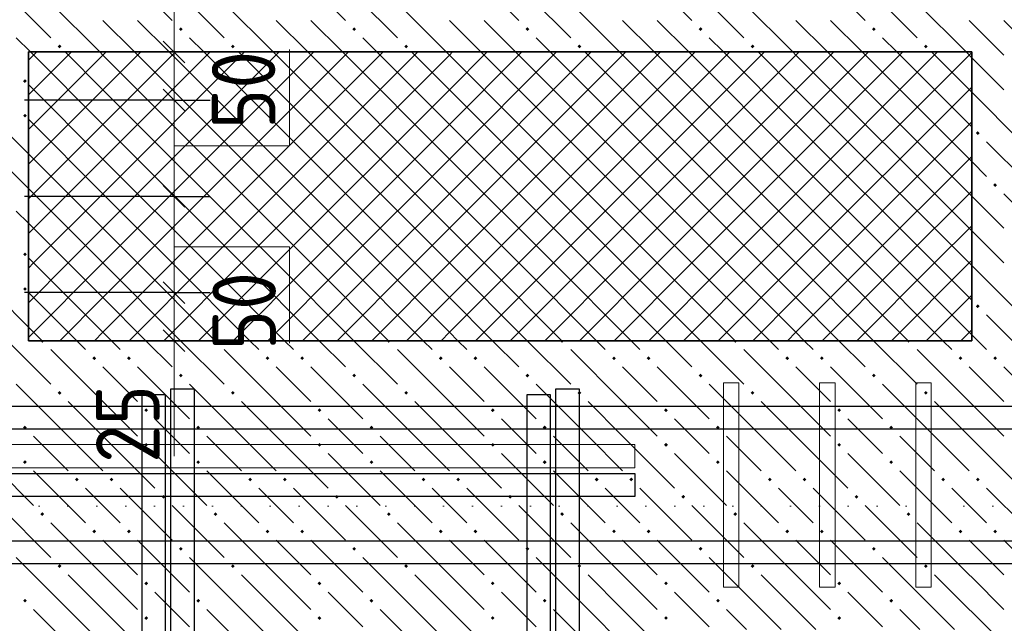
# Model space of a CAD drawing. Header units: millimetres. Extents: x 0 to 42000, y 0 to 29700.
# Tile 22 of 64: x 11891 to 15301, y 17735 to 19826. Entities that reach past the tile are written whole.
import ezdxf

# ---------------------------------------------------------------- set-up
doc = ezdxf.new("R2010")
doc.units = ezdxf.units.MM
doc.linetypes.add('______9', pattern=[100, 0, -100])
for name, color, linetype, lineweight in [('Standard', 7, 'Continuous', 25), ('ЖБ Перекрытие верхний уровень', 7, 'Continuous', 18), ('Обрамление П-обр. равн.', 7, 'Continuous', 25), ('Размерная линия_ общее', 7, 'Continuous', 13), ('Ребро вкладыша арматура S1', 7, 'Continuous', 25), ('Ребро вкладыша арматура поперечная AW', 52, 'Continuous', 25), ('Фоновоя арматура Х1', 7, 'Continuous', 25)]:
    doc.layers.add(name, color=color, linetype=linetype, lineweight=lineweight)
doc.layers.add('Утеплитель перекрытие', color=7, linetype='Continuous', true_color=0xa0a0a0)
doc.styles.add('ISOCPEUR', font='txt')

msp = doc.modelspace()

# ---------------------------------------------------------------- hatches: boundary and pattern name
at = {"layer": 'ЖБ Перекрытие верхний уровень', "linetype": 'Continuous', "lineweight": 18, "transparency": 33554687}
for points in [[(12442.8, 19793.5), (12449.3, 19800), (12455.8, 19793.5), (12449.3, 19787)], [(13042.8, 19793.5), (13049.3, 19800), (13055.8, 19793.5), (13049.3, 19787)], [(13642.8, 19793.5), (13649.3, 19800), (13655.8, 19793.5), (13649.3, 19787)], [(14242.8, 19793.5), (14249.3, 19800), (14255.8, 19793.5), (14249.3, 19787)], [(14842.8, 19793.5), (14849.3, 19800), (14855.8, 19793.5), (14849.3, 19787)], [(12022.8, 19733.5), (12029.3, 19740), (12035.8, 19733.5), (12029.3, 19727)], [(12622.8, 19733.5), (12629.3, 19740), (12635.8, 19733.5), (12629.3, 19727)], [(13222.8, 19733.5), (13229.3, 19740), (13235.8, 19733.5), (13229.3, 19727)], [(13822.8, 19733.5), (13829.3, 19740), (13835.8, 19733.5), (13829.3, 19727)], [(14422.8, 19733.5), (14429.3, 19740), (14435.8, 19733.5), (14429.3, 19727)], [(15022.8, 19733.5), (15029.3, 19740), (15035.8, 19733.5), (15029.3, 19727)], [(11902.8, 19613.5), (11909.3, 19620), (11915.8, 19613.5), (11909.3, 19607)], [(11902.8, 19493.5), (11909.3, 19500), (11915.8, 19493.5), (11909.3, 19487)], [(15202.8, 19433.5), (15209.3, 19440), (15215.8, 19433.5), (15209.3, 19427)], [(15262.8, 19253.5), (15269.3, 19260), (15275.8, 19253.5), (15269.3, 19247)], [(11902.8, 19013.5), (11909.3, 19020), (11915.8, 19013.5), (11909.3, 19007)], [(11902.8, 18893.5), (11909.3, 18900), (11915.8, 18893.5), (11909.3, 18887)], [(15202.8, 18833.5), (15209.3, 18840), (15215.8, 18833.5), (15209.3, 18827)], [(11963.7, 18714.3), (11975, 18714.3), (11975.8, 18713.5), (11969.3, 18707), (11962.8, 18713.5)], [(12563.7, 18714.3), (12575, 18714.3), (12575.8, 18713.5), (12569.3, 18707), (12562.8, 18713.5)], [(13163.7, 18714.3), (13175, 18714.3), (13175.8, 18713.5), (13169.3, 18707), (13162.8, 18713.5)], [(13763.7, 18714.3), (13775, 18714.3), (13775.8, 18713.5), (13769.3, 18707), (13762.8, 18713.5)], [(14363.7, 18714.3), (14375, 18714.3), (14375.8, 18713.5), (14369.3, 18707), (14362.8, 18713.5)], [(14963.7, 18714.3), (14975, 18714.3), (14975.8, 18713.5), (14969.3, 18707), (14962.8, 18713.5)], [(12142.8, 18653.5), (12149.3, 18660), (12155.8, 18653.5), (12149.3, 18647)], [(12262.8, 18653.5), (12269.3, 18660), (12275.8, 18653.5), (12269.3, 18647)], [(12742.8, 18653.5), (12749.3, 18660), (12755.8, 18653.5), (12749.3, 18647)], [(12862.8, 18653.5), (12869.3, 18660), (12875.8, 18653.5), (12869.3, 18647)], [(13342.8, 18653.5), (13349.3, 18660), (13355.8, 18653.5), (13349.3, 18647)], [(13462.8, 18653.5), (13469.3, 18660), (13475.8, 18653.5), (13469.3, 18647)], [(13942.8, 18653.5), (13949.3, 18660), (13955.8, 18653.5), (13949.3, 18647)], [(14062.8, 18653.5), (14069.3, 18660), (14075.8, 18653.5), (14069.3, 18647)], [(14542.8, 18653.5), (14549.3, 18660), (14555.8, 18653.5), (14549.3, 18647)], [(14662.8, 18653.5), (14669.3, 18660), (14675.8, 18653.5), (14669.3, 18647)], [(15142.8, 18653.5), (15149.3, 18660), (15155.8, 18653.5), (15149.3, 18647)], [(15262.8, 18653.5), (15269.3, 18660), (15275.8, 18653.5), (15269.3, 18647)], [(12442.8, 18593.5), (12449.3, 18600), (12455.8, 18593.5), (12449.3, 18587)], [(13042.8, 18593.5), (13049.3, 18600), (13055.8, 18593.5), (13049.3, 18587)], [(13642.8, 18593.5), (13649.3, 18600), (13655.8, 18593.5), (13649.3, 18587)], [(14242.8, 18593.5), (14249.3, 18600), (14255.8, 18593.5), (14249.3, 18587)], [(14842.8, 18593.5), (14849.3, 18600), (14855.8, 18593.5), (14849.3, 18587)], [(12022.8, 18533.5), (12029.3, 18540), (12035.8, 18533.5), (12029.3, 18527)], [(12622.8, 18533.5), (12629.3, 18540), (12635.8, 18533.5), (12629.3, 18527)], [(13222.8, 18533.5), (13229.3, 18540), (13235.8, 18533.5), (13229.3, 18527)], [(13822.8, 18533.5), (13829.3, 18540), (13835.8, 18533.5), (13829.3, 18527)], [(14422.8, 18533.5), (14429.3, 18540), (14435.8, 18533.5), (14429.3, 18527)], [(15022.8, 18533.5), (15029.3, 18540), (15035.8, 18533.5), (15029.3, 18527)], [(12322.8, 18473.5), (12329.3, 18480), (12335.8, 18473.5), (12329.3, 18467)], [(12922.8, 18473.5), (12929.3, 18480), (12935.8, 18473.5), (12929.3, 18467)], [(13522.8, 18473.5), (13529.3, 18480), (13535.8, 18473.5), (13529.3, 18467)], [(14122.8, 18473.5), (14129.3, 18480), (14135.8, 18473.5), (14129.3, 18467)], [(14722.8, 18473.5), (14729.3, 18480), (14735.8, 18473.5), (14729.3, 18467)], [(11902.8, 18413.5), (11909.3, 18420), (11915.8, 18413.5), (11909.3, 18407)], [(12502.8, 18413.5), (12509.3, 18420), (12515.8, 18413.5), (12509.3, 18407)], [(13102.8, 18413.5), (13109.3, 18420), (13115.8, 18413.5), (13109.3, 18407)], [(13702.8, 18413.5), (13709.3, 18420), (13715.8, 18413.5), (13709.3, 18407)], [(14302.8, 18413.5), (14309.3, 18420), (14315.8, 18413.5), (14309.3, 18407)], [(14902.8, 18413.5), (14909.3, 18420), (14915.8, 18413.5), (14909.3, 18407)], [(12322.8, 18353.5), (12329.3, 18360), (12335.8, 18353.5), (12329.3, 18347)], [(12922.8, 18353.5), (12929.3, 18360), (12935.8, 18353.5), (12929.3, 18347)], [(13522.8, 18353.5), (13529.3, 18360), (13535.8, 18353.5), (13529.3, 18347)], [(14122.8, 18353.5), (14129.3, 18360), (14135.8, 18353.5), (14129.3, 18347)], [(14722.8, 18353.5), (14729.3, 18360), (14735.8, 18353.5), (14729.3, 18347)], [(11902.8, 18293.5), (11909.3, 18300), (11915.8, 18293.5), (11909.3, 18287)], [(12502.8, 18293.5), (12509.3, 18300), (12515.8, 18293.5), (12509.3, 18287)], [(13102.8, 18293.5), (13109.3, 18300), (13115.8, 18293.5), (13109.3, 18287)], [(13702.8, 18293.5), (13709.3, 18300), (13715.8, 18293.5), (13709.3, 18287)], [(14302.8, 18293.5), (14309.3, 18300), (14315.8, 18293.5), (14309.3, 18287)], [(14902.8, 18293.5), (14909.3, 18300), (14915.8, 18293.5), (14909.3, 18287)], [(12082.8, 18233.5), (12089.3, 18240), (12095.8, 18233.5), (12089.3, 18227)], [(12202.8, 18233.5), (12209.3, 18240), (12215.8, 18233.5), (12209.3, 18227)], [(12682.8, 18233.5), (12689.3, 18240), (12695.8, 18233.5), (12689.3, 18227)], [(12802.8, 18233.5), (12809.3, 18240), (12815.8, 18233.5), (12809.3, 18227)], [(13282.8, 18233.5), (13289.3, 18240), (13295.8, 18233.5), (13289.3, 18227)], [(13402.8, 18233.5), (13409.3, 18240), (13415.8, 18233.5), (13409.3, 18227)], [(13882.8, 18233.5), (13889.3, 18240), (13895.8, 18233.5), (13889.3, 18227)], [(14002.8, 18233.5), (14009.3, 18240), (14015.8, 18233.5), (14009.3, 18227)], [(14482.8, 18233.5), (14489.3, 18240), (14495.8, 18233.5), (14489.3, 18227)], [(14602.8, 18233.5), (14609.3, 18240), (14615.8, 18233.5), (14609.3, 18227)], [(15082.8, 18233.5), (15089.3, 18240), (15095.8, 18233.5), (15089.3, 18227)], [(15202.8, 18233.5), (15209.3, 18240), (15215.8, 18233.5), (15209.3, 18227)], [(12382.8, 18173.5), (12389.3, 18180), (12395.8, 18173.5), (12389.3, 18167)], [(12982.8, 18173.5), (12989.3, 18180), (12995.8, 18173.5), (12989.3, 18167)], [(13582.8, 18173.5), (13589.3, 18180), (13595.8, 18173.5), (13589.3, 18167)], [(14182.8, 18173.5), (14189.3, 18180), (14195.8, 18173.5), (14189.3, 18167)], [(14782.8, 18173.5), (14789.3, 18180), (14795.8, 18173.5), (14789.3, 18167)], [(11962.8, 18113.5), (11969.3, 18120), (11975.8, 18113.5), (11969.3, 18107)], [(12562.8, 18113.5), (12569.3, 18120), (12575.8, 18113.5), (12569.3, 18107)], [(13162.8, 18113.5), (13169.3, 18120), (13175.8, 18113.5), (13169.3, 18107)], [(13762.8, 18113.5), (13769.3, 18120), (13775.8, 18113.5), (13769.3, 18107)], [(14362.8, 18113.5), (14369.3, 18120), (14375.8, 18113.5), (14369.3, 18107)], [(14962.8, 18113.5), (14969.3, 18120), (14975.8, 18113.5), (14969.3, 18107)], [(12142.8, 18053.5), (12149.3, 18060), (12155.8, 18053.5), (12149.3, 18047)], [(12262.8, 18053.5), (12269.3, 18060), (12275.8, 18053.5), (12269.3, 18047)], [(12742.8, 18053.5), (12749.3, 18060), (12755.8, 18053.5), (12749.3, 18047)], [(12862.8, 18053.5), (12869.3, 18060), (12875.8, 18053.5), (12869.3, 18047)], [(13342.8, 18053.5), (13349.3, 18060), (13355.8, 18053.5), (13349.3, 18047)], [(13462.8, 18053.5), (13469.3, 18060), (13475.8, 18053.5), (13469.3, 18047)], [(13942.8, 18053.5), (13949.3, 18060), (13955.8, 18053.5), (13949.3, 18047)], [(14062.8, 18053.5), (14069.3, 18060), (14075.8, 18053.5), (14069.3, 18047)], [(14542.8, 18053.5), (14549.3, 18060), (14555.8, 18053.5), (14549.3, 18047)], [(14662.8, 18053.5), (14669.3, 18060), (14675.8, 18053.5), (14669.3, 18047)], [(15142.8, 18053.5), (15149.3, 18060), (15155.8, 18053.5), (15149.3, 18047)], [(15262.8, 18053.5), (15269.3, 18060), (15275.8, 18053.5), (15269.3, 18047)], [(12442.8, 17993.5), (12449.3, 18000), (12455.8, 17993.5), (12449.3, 17987)], [(13042.8, 17993.5), (13049.3, 18000), (13055.8, 17993.5), (13049.3, 17987)], [(13642.8, 17993.5), (13649.3, 18000), (13655.8, 17993.5), (13649.3, 17987)], [(14242.8, 17993.5), (14249.3, 18000), (14255.8, 17993.5), (14249.3, 17987)], [(14842.8, 17993.5), (14849.3, 18000), (14855.8, 17993.5), (14849.3, 17987)], [(12022.8, 17933.5), (12029.3, 17940), (12035.8, 17933.5), (12029.3, 17927)], [(12622.8, 17933.5), (12629.3, 17940), (12635.8, 17933.5), (12629.3, 17927)], [(13222.8, 17933.5), (13229.3, 17940), (13235.8, 17933.5), (13229.3, 17927)], [(13822.8, 17933.5), (13829.3, 17940), (13835.8, 17933.5), (13829.3, 17927)], [(14422.8, 17933.5), (14429.3, 17940), (14435.8, 17933.5), (14429.3, 17927)], [(15022.8, 17933.5), (15029.3, 17940), (15035.8, 17933.5), (15029.3, 17927)], [(12322.8, 17873.5), (12329.3, 17880), (12335.8, 17873.5), (12329.3, 17867)], [(12922.8, 17873.5), (12929.3, 17880), (12935.8, 17873.5), (12929.3, 17867)], [(13522.8, 17873.5), (13529.3, 17880), (13535.8, 17873.5), (13529.3, 17867)], [(14122.8, 17873.5), (14129.3, 17880), (14135.8, 17873.5), (14129.3, 17867)], [(14722.8, 17873.5), (14729.3, 17880), (14735.8, 17873.5), (14729.3, 17867)], [(11902.8, 17813.5), (11909.3, 17820), (11915.8, 17813.5), (11909.3, 17807)], [(12502.8, 17813.5), (12509.3, 17820), (12515.8, 17813.5), (12509.3, 17807)], [(13102.8, 17813.5), (13109.3, 17820), (13115.8, 17813.5), (13109.3, 17807)], [(13702.8, 17813.5), (13709.3, 17820), (13715.8, 17813.5), (13709.3, 17807)], [(14302.8, 17813.5), (14309.3, 17820), (14315.8, 17813.5), (14309.3, 17807)], [(14902.8, 17813.5), (14909.3, 17820), (14915.8, 17813.5), (14909.3, 17807)], [(12322.8, 17753.5), (12329.3, 17760), (12335.8, 17753.5), (12329.3, 17747)], [(12922.8, 17753.5), (12929.3, 17760), (12935.8, 17753.5), (12929.3, 17747)], [(13522.8, 17753.5), (13529.3, 17760), (13535.8, 17753.5), (13529.3, 17747)], [(14122.8, 17753.5), (14129.3, 17760), (14135.8, 17753.5), (14129.3, 17747)], [(14722.8, 17753.5), (14729.3, 17760), (14735.8, 17753.5), (14729.3, 17747)]]:
    msp.add_hatch(color=7, dxfattribs=at).paths.add_polyline_path(points, flags=16)

# ---------------------------------------------------------------- linework, layer by layer
at = {"layer": 'Standard', "color": 251, "linetype": 'Continuous', "lineweight": 13, "true_color": 0x656565, "transparency": 33554687}
for p, q in [((12425.5, 19714.3), (12425.5, 20114.3)), ((12425.5, 18314.3), (12425.5, 18714.3))]:
    msp.add_line(p, q, dxfattribs=at)
at = {"layer": 'Standard', "color": 7, "linetype": '______9', "lineweight": 13, "transparency": 33554687}
msp.add_line((22368.4, 18141), (9029.5, 18141), dxfattribs=at)
at = {"layer": 'Standard', "color": 7, "linetype": 'Continuous', "lineweight": 35, "transparency": 33554687}
msp.add_lwpolyline([(11921.6, 19714.3), (15188.2, 19714.3), (15188.2, 18714.3), (11921.6, 18714.3), (11921.6, 19714.3)], dxfattribs=at)
at = {"layer": 'Standard', "color": 251, "linetype": 'Continuous', "lineweight": 13, "true_color": 0x656565, "transparency": 33554687}
for points in [[(12425.5, 19389.6), (12825.5, 19389.6), (12825.5, 19722.9)], [(12425.5, 19039.1), (12825.5, 19039.1), (12825.5, 18705.8)]]:
    msp.add_lwpolyline(points, dxfattribs=at)
at = {"layer": 'ЖБ Перекрытие верхний уровень', "color": 9, "linetype": 'Continuous', "lineweight": 18, "true_color": 0xc7c7c7, "transparency": 33554687}
for p, q in [((12239.3, 20003.5), (12419.3, 19823.5)), ((12839.3, 20003.5), (13019.3, 19823.5)), ((13439.3, 20003.5), (13619.3, 19823.5)), ((14039.3, 20003.5), (14219.3, 19823.5)), ((14639.3, 20003.5), (14819.3, 19823.5)), ((11819.3, 19943.5), (11999.3, 19763.5)), ((12419.3, 19943.5), (12599.3, 19763.5)), ((13019.3, 19943.5), (13199.3, 19763.5)), ((13619.3, 19943.5), (13799.3, 19763.5)), ((14219.3, 19943.5), (14399.3, 19763.5)), ((14819.3, 19943.5), (14999.3, 19763.5)), ((12168.5, 19714.3), (11999.3, 19883.5)), ((12768.5, 19714.3), (12599.3, 19883.5)), ((13368.5, 19714.3), (13199.3, 19883.5)), ((13968.5, 19714.3), (13799.3, 19883.5)), ((14568.5, 19714.3), (14399.3, 19883.5)), ((15168.5, 19714.3), (14999.3, 19883.5)), ((12179.3, 19823.5), (12288.5, 19714.3)), ((12299.3, 19823.5), (12408.5, 19714.3)), ((12779.3, 19823.5), (12888.5, 19714.3)), ((12899.3, 19823.5), (13008.5, 19714.3)), ((13379.3, 19823.5), (13488.5, 19714.3)), ((13499.3, 19823.5), (13608.5, 19714.3)), ((13979.3, 19823.5), (14088.5, 19714.3)), ((14099.3, 19823.5), (14208.5, 19714.3)), ((14579.3, 19823.5), (14688.5, 19714.3)), ((14699.3, 19823.5), (14808.5, 19714.3)), ((15179.3, 19823.5), (15299.3, 19703.5)), ((15299.3, 19823.5), (15479.3, 19643.5)), ((11928.5, 19714.3), (11879.3, 19763.5)), ((12528.5, 19714.3), (12479.3, 19763.5)), ((13128.5, 19714.3), (13079.3, 19763.5)), ((13728.5, 19714.3), (13679.3, 19763.5)), ((14328.5, 19714.3), (14279.3, 19763.5)), ((14928.5, 19714.3), (14879.3, 19763.5)), ((15188.2, 19694.6), (15299.3, 19583.5)), ((15188.2, 19574.6), (15359.3, 19403.5)), ((11759.3, 19523.5), (11921.6, 19361.2)), ((15239.3, 19403.5), (15419.3, 19223.5)), ((11819.3, 19343.5), (11921.6, 19241.2)), ((15239.3, 19283.5), (15188.2, 19334.6)), ((15188.2, 19214.6), (15299.3, 19103.5)), ((15299.3, 19223.5), (15479.3, 19043.5)), ((11921.6, 19121.2), (11879.3, 19163.5)), ((15188.2, 19094.6), (15299.3, 18983.5)), ((15188.2, 18974.6), (15359.3, 18803.5)), ((11759.3, 18923.5), (11921.6, 18761.2)), ((15239.3, 18803.5), (15419.3, 18623.5)), ((15239.3, 18683.5), (15188.2, 18734.6)), ((12179.3, 18503.5), (11999.3, 18683.5)), ((12779.3, 18503.5), (12599.3, 18683.5)), ((13379.3, 18503.5), (13199.3, 18683.5)), ((13979.3, 18503.5), (13799.3, 18683.5)), ((14579.3, 18503.5), (14399.3, 18683.5)), ((15179.3, 18503.5), (14999.3, 18683.5)), ((12179.3, 18623.5), (12299.3, 18503.5)), ((12299.3, 18623.5), (12479.3, 18443.5)), ((12779.3, 18623.5), (12899.3, 18503.5)), ((12899.3, 18623.5), (13079.3, 18443.5)), ((13379.3, 18623.5), (13499.3, 18503.5)), ((13499.3, 18623.5), (13679.3, 18443.5)), ((13979.3, 18623.5), (14099.3, 18503.5)), ((14099.3, 18623.5), (14279.3, 18443.5)), ((14579.3, 18623.5), (14699.3, 18503.5)), ((14699.3, 18623.5), (14879.3, 18443.5)), ((15299.3, 18623.5), (15479.3, 18443.5)), ((12059.3, 18383.5), (11879.3, 18563.5)), ((12659.3, 18383.5), (12479.3, 18563.5)), ((13259.3, 18383.5), (13079.3, 18563.5)), ((13859.3, 18383.5), (13679.3, 18563.5)), ((14459.3, 18383.5), (14279.3, 18563.5)), ((15059.3, 18383.5), (14879.3, 18563.5)), ((12059.3, 18503.5), (12179.3, 18383.5)), ((12179.3, 18503.5), (12299.3, 18383.5)), ((12659.3, 18503.5), (12779.3, 18383.5)), ((12779.3, 18503.5), (12899.3, 18383.5)), ((13259.3, 18503.5), (13379.3, 18383.5)), ((13379.3, 18503.5), (13499.3, 18383.5)), ((13859.3, 18503.5), (13979.3, 18383.5)), ((13979.3, 18503.5), (14099.3, 18383.5)), ((14459.3, 18503.5), (14579.3, 18383.5)), ((14579.3, 18503.5), (14699.3, 18383.5)), ((15059.3, 18503.5), (15179.3, 18383.5)), ((12419.3, 18383.5), (12359.3, 18443.5)), ((13019.3, 18383.5), (12959.3, 18443.5)), ((13619.3, 18383.5), (13559.3, 18443.5)), ((14219.3, 18383.5), (14159.3, 18443.5)), ((14819.3, 18383.5), (14759.3, 18443.5)), ((11939.3, 18383.5), (12059.3, 18263.5)), ((12059.3, 18383.5), (12179.3, 18263.5)), ((12179.3, 18383.5), (12359.3, 18203.5)), ((12479.3, 18323.5), (12419.3, 18383.5)), ((12539.3, 18383.5), (12659.3, 18263.5)), ((12659.3, 18383.5), (12779.3, 18263.5)), ((12779.3, 18383.5), (12959.3, 18203.5)), ((13079.3, 18323.5), (13019.3, 18383.5)), ((13139.3, 18383.5), (13259.3, 18263.5)), ((13259.3, 18383.5), (13379.3, 18263.5)), ((13379.3, 18383.5), (13559.3, 18203.5)), ((13679.3, 18323.5), (13619.3, 18383.5)), ((13739.3, 18383.5), (13859.3, 18263.5)), ((13859.3, 18383.5), (13979.3, 18263.5)), ((13979.3, 18383.5), (14159.3, 18203.5)), ((14279.3, 18323.5), (14219.3, 18383.5)), ((14339.3, 18383.5), (14459.3, 18263.5)), ((14459.3, 18383.5), (14579.3, 18263.5)), ((14579.3, 18383.5), (14759.3, 18203.5)), ((14879.3, 18323.5), (14819.3, 18383.5)), ((14939.3, 18383.5), (15059.3, 18263.5)), ((15059.3, 18383.5), (15179.3, 18263.5)), ((11759.3, 18323.5), (11939.3, 18143.5)), ((12359.3, 18323.5), (12539.3, 18143.5)), ((12959.3, 18323.5), (13139.3, 18143.5)), ((13559.3, 18323.5), (13739.3, 18143.5)), ((14159.3, 18323.5), (14339.3, 18143.5)), ((14759.3, 18323.5), (14939.3, 18143.5)), ((11939.3, 18263.5), (12119.3, 18083.5)), ((12539.3, 18263.5), (12719.3, 18083.5)), ((13139.3, 18263.5), (13319.3, 18083.5)), ((13739.3, 18263.5), (13919.3, 18083.5)), ((14339.3, 18263.5), (14519.3, 18083.5)), ((14939.3, 18263.5), (15119.3, 18083.5)), ((12179.3, 18143.5), (12119.3, 18203.5)), ((12239.3, 18203.5), (12419.3, 18023.5)), ((12779.3, 18143.5), (12719.3, 18203.5)), ((12839.3, 18203.5), (13019.3, 18023.5)), ((13379.3, 18143.5), (13319.3, 18203.5)), ((13439.3, 18203.5), (13619.3, 18023.5)), ((13979.3, 18143.5), (13919.3, 18203.5)), ((14039.3, 18203.5), (14219.3, 18023.5)), ((14579.3, 18143.5), (14519.3, 18203.5)), ((14639.3, 18203.5), (14819.3, 18023.5)), ((15179.3, 18143.5), (15119.3, 18203.5)), ((15239.3, 18203.5), (15419.3, 18023.5)), ((11819.3, 18143.5), (11999.3, 17963.5)), ((12239.3, 18083.5), (12179.3, 18143.5)), ((12419.3, 18143.5), (12599.3, 17963.5)), ((12839.3, 18083.5), (12779.3, 18143.5)), ((13019.3, 18143.5), (13199.3, 17963.5)), ((13439.3, 18083.5), (13379.3, 18143.5)), ((13619.3, 18143.5), (13799.3, 17963.5)), ((14039.3, 18083.5), (13979.3, 18143.5)), ((14219.3, 18143.5), (14399.3, 17963.5)), ((14639.3, 18083.5), (14579.3, 18143.5)), ((14819.3, 18143.5), (14999.3, 17963.5)), ((12179.3, 17903.5), (11999.3, 18083.5)), ((12779.3, 17903.5), (12599.3, 18083.5)), ((13379.3, 17903.5), (13199.3, 18083.5)), ((13979.3, 17903.5), (13799.3, 18083.5)), ((14579.3, 17903.5), (14399.3, 18083.5)), ((15179.3, 17903.5), (14999.3, 18083.5)), ((12179.3, 18023.5), (12299.3, 17903.5)), ((12299.3, 18023.5), (12479.3, 17843.5)), ((12779.3, 18023.5), (12899.3, 17903.5)), ((12899.3, 18023.5), (13079.3, 17843.5)), ((13379.3, 18023.5), (13499.3, 17903.5)), ((13499.3, 18023.5), (13679.3, 17843.5)), ((13979.3, 18023.5), (14099.3, 17903.5)), ((14099.3, 18023.5), (14279.3, 17843.5)), ((14579.3, 18023.5), (14699.3, 17903.5)), ((14699.3, 18023.5), (14879.3, 17843.5)), ((15299.3, 18023.5), (15479.3, 17843.5)), ((12059.3, 17783.5), (11879.3, 17963.5)), ((12659.3, 17783.5), (12479.3, 17963.5)), ((13259.3, 17783.5), (13079.3, 17963.5)), ((13859.3, 17783.5), (13679.3, 17963.5)), ((14459.3, 17783.5), (14279.3, 17963.5)), ((15059.3, 17783.5), (14879.3, 17963.5)), ((12059.3, 17903.5), (12179.3, 17783.5)), ((12179.3, 17903.5), (12299.3, 17783.5)), ((12659.3, 17903.5), (12779.3, 17783.5)), ((12779.3, 17903.5), (12899.3, 17783.5)), ((13259.3, 17903.5), (13379.3, 17783.5)), ((13379.3, 17903.5), (13499.3, 17783.5)), ((13859.3, 17903.5), (13979.3, 17783.5)), ((13979.3, 17903.5), (14099.3, 17783.5)), ((14459.3, 17903.5), (14579.3, 17783.5)), ((14579.3, 17903.5), (14699.3, 17783.5)), ((15059.3, 17903.5), (15179.3, 17783.5)), ((12419.3, 17783.5), (12359.3, 17843.5)), ((13019.3, 17783.5), (12959.3, 17843.5)), ((13619.3, 17783.5), (13559.3, 17843.5)), ((14219.3, 17783.5), (14159.3, 17843.5)), ((14819.3, 17783.5), (14759.3, 17843.5)), ((11939.3, 17783.5), (12059.3, 17663.5)), ((12059.3, 17783.5), (12179.3, 17663.5)), ((12179.3, 17783.5), (12359.3, 17603.5)), ((12479.3, 17723.5), (12419.3, 17783.5)), ((12539.3, 17783.5), (12659.3, 17663.5)), ((12659.3, 17783.5), (12779.3, 17663.5)), ((12779.3, 17783.5), (12959.3, 17603.5)), ((13079.3, 17723.5), (13019.3, 17783.5)), ((13139.3, 17783.5), (13259.3, 17663.5)), ((13259.3, 17783.5), (13379.3, 17663.5)), ((13379.3, 17783.5), (13559.3, 17603.5)), ((13679.3, 17723.5), (13619.3, 17783.5)), ((13739.3, 17783.5), (13859.3, 17663.5)), ((13859.3, 17783.5), (13979.3, 17663.5)), ((13979.3, 17783.5), (14159.3, 17603.5)), ((14279.3, 17723.5), (14219.3, 17783.5)), ((14339.3, 17783.5), (14408.5, 17714.3)), ((14459.3, 17783.5), (14528.5, 17714.3)), ((14579.3, 17783.5), (14648.5, 17714.3)), ((14879.3, 17723.5), (14819.3, 17783.5)), ((14939.3, 17783.5), (15008.5, 17714.3)), ((15059.3, 17783.5), (15128.5, 17714.3))]:
    msp.add_line(p, q, dxfattribs=at)
for points in [[(11819.3, 18743.5), (11848.5, 18714.3), (11848.5, 18714.3), (11999.3, 18563.5)], [(12088.5, 18714.3), (12088.5, 18714.3), (12119.3, 18683.5)], [(12239.3, 18683.5), (12208.5, 18714.3), (12208.5, 18714.3)], [(12328.5, 18714.3), (12328.5, 18714.3), (12419.3, 18623.5)], [(12448.5, 18714.3), (12448.5, 18714.3), (12599.3, 18563.5)], [(12688.5, 18714.3), (12688.5, 18714.3), (12719.3, 18683.5)], [(12839.3, 18683.5), (12808.5, 18714.3), (12808.5, 18714.3)], [(12928.5, 18714.3), (12928.5, 18714.3), (13019.3, 18623.5)], [(13048.5, 18714.3), (13048.5, 18714.3), (13199.3, 18563.5)], [(13288.5, 18714.3), (13288.5, 18714.3), (13319.3, 18683.5)], [(13439.3, 18683.5), (13408.5, 18714.3), (13408.5, 18714.3)], [(13528.5, 18714.3), (13528.5, 18714.3), (13619.3, 18623.5)], [(13648.5, 18714.3), (13648.5, 18714.3), (13799.3, 18563.5)], [(13888.5, 18714.3), (13888.5, 18714.3), (13919.3, 18683.5)], [(14039.3, 18683.5), (14008.5, 18714.3), (14008.5, 18714.3)], [(14128.5, 18714.3), (14128.5, 18714.3), (14219.3, 18623.5)], [(14248.5, 18714.3), (14248.5, 18714.3), (14399.3, 18563.5)], [(14488.5, 18714.3), (14488.5, 18714.3), (14519.3, 18683.5)], [(14639.3, 18683.5), (14608.5, 18714.3), (14608.5, 18714.3)], [(14728.5, 18714.3), (14728.5, 18714.3), (14819.3, 18623.5)], [(14848.5, 18714.3), (14848.5, 18714.3), (14999.3, 18563.5)], [(15088.5, 18714.3), (15088.5, 18714.3), (15119.3, 18683.5)], [(15179.3, 18623.5), (15188.2, 18614.6), (15188.2, 18614.6), (15299.3, 18503.5)], [(15179.3, 18503.5), (15188.2, 18494.6), (15188.2, 18494.6), (15299.3, 18383.5)], [(15179.3, 18383.5), (15188.2, 18374.6), (15188.2, 18374.6), (15359.3, 18203.5)], [(15239.3, 18083.5), (15188.2, 18134.6), (15188.2, 18134.6), (15179.3, 18143.5)], [(15179.3, 18023.5), (15188.2, 18014.6), (15188.2, 18014.6), (15299.3, 17903.5)], [(15179.3, 17903.5), (15188.2, 17894.6), (15188.2, 17894.6), (15299.3, 17783.5)], [(15179.3, 17783.5), (15188.2, 17774.6), (15188.2, 17774.6), (15359.3, 17603.5)]]:
    msp.add_lwpolyline(points, dxfattribs=at)
at = {"layer": 'Обрамление П-обр. равн.', "color": 38, "linetype": 'Continuous', "lineweight": 25, "true_color": 0x5f1e0f, "transparency": 33554687}
for points in [[(12314.9, 13214.3), (12314.9, 18527.7), (12394.9, 18527.7), (12394.9, 13214.3), (12314.9, 13214.3)], [(12494.9, 18547.7), (12494.9, 14467.7), (12414.9, 14467.7), (12414.9, 18547.7), (12494.9, 18547.7)], [(13648.2, 13214.3), (13648.2, 18527.7), (13728.2, 18527.7), (13728.2, 13214.3), (13648.2, 13214.3)], [(13828.2, 18547.7), (13828.2, 14467.7), (13748.2, 14467.7), (13748.2, 18547.7), (13828.2, 18547.7)], [(14021.6, 18174.3), (9941.6, 18174.3), (9941.6, 18254.4), (14021.6, 18254.4), (14021.6, 18174.3)]]:
    msp.add_lwpolyline(points, dxfattribs=at)
at = {"layer": 'Размерная линия_ общее', "color": 251, "linetype": 'Continuous', "lineweight": 13, "true_color": 0x656565, "transparency": 33554687}
for p, q in [((12425.5, 19714.3), (12425.5, 19789.3)), ((12425.5, 19547.7), (12425.5, 19214.3)), ((12425.5, 19214.3), (12425.5, 18881)), ((12425.5, 18881), (12425.5, 18714.3)), ((12425.5, 18714.3), (12425.5, 18639.3))]:
    msp.add_line(p, q, dxfattribs=at)
at = {"layer": 'Размерная линия_ общее', "color": 251, "linetype": 'Continuous', "lineweight": 25, "true_color": 0x656565, "transparency": 33554687}
for p, q in [((12388, 19751.8), (12463.1, 19676.8)), ((12388, 19585.2), (12463.1, 19510.2)), ((12388, 19251.8), (12463.1, 19176.8)), ((12388, 18918.5), (12463.1, 18843.5)), ((12388, 18751.8), (12463.1, 18676.8))]:
    msp.add_line(p, q, dxfattribs=at)
at = {"layer": 'Размерная линия_ общее', "color": 251, "linetype": 'Continuous', "lineweight": -3, "true_color": 0x656565, "transparency": 33554687}
for p, q in [((12425.5, 19714.3), (12300.5, 19714.3)), ((12425.5, 19714.3), (12550.5, 19714.3)), ((12425.5, 19547.7), (12300.5, 19547.7)), ((12425.5, 19547.7), (12550.5, 19547.7)), ((12425.5, 19214.3), (12300.5, 19214.3)), ((12425.5, 19214.3), (12550.5, 19214.3)), ((12425.5, 18881), (12300.5, 18881)), ((12425.5, 18881), (12550.5, 18881)), ((12425.5, 18714.3), (12300.5, 18714.3)), ((12425.5, 18714.3), (12550.5, 18714.3))]:
    msp.add_line(p, q, dxfattribs=at)
for points in [[(12425.5, 19714.3), (12408.5, 19714.3), (12408.5, 19714.3), (12054.9, 19714.3)], [(12425.5, 19547.7), (12408.5, 19547.7), (12408.5, 19547.7), (11908.2, 19547.7)], [(12425.5, 19214.3), (12408.5, 19214.3), (12408.5, 19214.3), (11908.2, 19214.3)], [(12425.5, 18881), (12408.5, 18881), (12408.5, 18881), (11908.2, 18881)], [(12425.5, 18714.3), (12408.5, 18714.3), (12408.5, 18714.3), (12054.9, 18714.3)]]:
    msp.add_lwpolyline(points, dxfattribs=at)
at = {"layer": 'Размерная линия_ общее', "color": 251, "linetype": 'Continuous', "lineweight": 13, "true_color": 0x656565, "transparency": 33554687}
msp.add_lwpolyline([(12425.5, 19714.3), (12425.5, 19672.4), (12425.5, 19672.4), (12425.5, 19598.5), (12425.5, 19598.5), (12425.5, 19547.7)], dxfattribs=at)
at = {"layer": 'Ребро вкладыша арматура S1', "color": 7, "linetype": 'Continuous', "lineweight": 25, "transparency": 33554687}
for points in [[(8854.9, 18487.7), (21854.9, 18487.7), (21854.9, 18407.7), (8854.9, 18407.7), (8854.9, 18487.7)], [(8854.9, 18487.7), (21854.9, 18487.7), (21854.9, 18407.7), (8854.9, 18407.7), (8854.9, 18487.7)], [(8854.9, 18021), (21854.9, 18021), (21854.9, 17941), (8854.9, 17941), (8854.9, 18021)], [(8854.9, 18021), (21854.9, 18021), (21854.9, 17941), (8854.9, 17941), (8854.9, 18021)]]:
    msp.add_lwpolyline(points, dxfattribs=at)
at = {"layer": 'Ребро вкладыша арматура поперечная AW', "color": 19, "linetype": 'Continuous', "lineweight": 18, "true_color": 0x5a2814, "transparency": 33554687}
for points in [[(14328.2, 17861), (14328.2, 18567.7), (14381.6, 18567.7), (14381.6, 17861), (14328.2, 17861)], [(14661.6, 17861), (14661.6, 18567.7), (14714.9, 18567.7), (14714.9, 17861), (14661.6, 17861)], [(14994.9, 17861), (14994.9, 18567.7), (15048.2, 18567.7), (15048.2, 17861), (14994.9, 17861)]]:
    msp.add_lwpolyline(points, dxfattribs=at)
at = {"layer": 'Утеплитель перекрытие', "color": 252, "linetype": 'Continuous', "lineweight": 18, "true_color": 0x8f8f8f, "transparency": 33554687}
for p, q in [((11921.6, 19685.7), (11950.2, 19714.3)), ((11921.6, 19565.7), (12070.2, 19714.3)), ((11928.5, 19714.3), (12179.3, 19463.5)), ((12048.5, 19714.3), (12179.3, 19583.5)), ((12168.5, 19714.3), (12179.3, 19703.5)), ((12179.3, 19703.5), (12190.2, 19714.3)), ((12179.3, 19583.5), (12310.2, 19714.3)), ((12179.3, 19463.5), (12430.2, 19714.3)), ((12179.3, 19343.5), (12550.2, 19714.3)), ((12179.3, 19223.5), (12670.2, 19714.3)), ((12179.3, 19103.5), (12790.2, 19714.3)), ((12179.3, 18983.5), (12910.2, 19714.3)), ((12288.5, 19714.3), (13019.3, 18983.5)), ((12299.3, 18983.5), (13030.2, 19714.3)), ((12408.5, 19714.3), (13139.3, 18983.5)), ((12419.3, 18983.5), (13150.2, 19714.3)), ((12528.5, 19714.3), (13259.3, 18983.5)), ((12539.3, 18983.5), (13270.2, 19714.3)), ((12648.5, 19714.3), (13379.3, 18983.5)), ((12768.5, 19714.3), (13379.3, 19103.5)), ((12888.5, 19714.3), (13379.3, 19223.5)), ((13008.5, 19714.3), (13379.3, 19343.5)), ((13128.5, 19714.3), (13379.3, 19463.5)), ((13248.5, 19714.3), (13379.3, 19583.5)), ((13368.5, 19714.3), (13379.3, 19703.5)), ((13379.3, 19703.5), (13390.2, 19714.3)), ((13379.3, 19583.5), (13510.2, 19714.3)), ((13379.3, 19463.5), (13630.2, 19714.3)), ((13379.3, 19343.5), (13750.2, 19714.3)), ((13379.3, 19223.5), (13870.2, 19714.3)), ((13379.3, 19103.5), (13990.2, 19714.3)), ((13379.3, 18983.5), (14110.2, 19714.3)), ((13488.5, 19714.3), (14219.3, 18983.5)), ((13499.3, 18983.5), (14230.2, 19714.3)), ((13608.5, 19714.3), (14339.3, 18983.5)), ((13619.3, 18983.5), (14350.2, 19714.3)), ((13728.5, 19714.3), (14459.3, 18983.5)), ((13739.3, 18983.5), (14470.2, 19714.3)), ((13848.5, 19714.3), (14579.3, 18983.5)), ((13968.5, 19714.3), (14579.3, 19103.5)), ((14088.5, 19714.3), (14579.3, 19223.5)), ((14208.5, 19714.3), (14579.3, 19343.5)), ((14328.5, 19714.3), (14579.3, 19463.5)), ((14448.5, 19714.3), (14579.3, 19583.5)), ((14568.5, 19714.3), (14579.3, 19703.5)), ((14579.3, 19703.5), (14590.2, 19714.3)), ((14579.3, 19583.5), (14710.2, 19714.3)), ((14579.3, 19463.5), (14830.2, 19714.3)), ((14579.3, 19343.5), (14950.2, 19714.3)), ((14579.3, 19223.5), (15070.2, 19714.3)), ((14579.3, 19103.5), (15188.2, 19712.4)), ((14688.5, 19714.3), (15188.2, 19214.6)), ((14808.5, 19714.3), (15188.2, 19334.6)), ((14928.5, 19714.3), (15188.2, 19454.6)), ((15048.5, 19714.3), (15188.2, 19574.6)), ((15168.5, 19714.3), (15188.2, 19694.6)), ((11921.6, 19445.7), (12179.3, 19703.5)), ((12179.3, 19703.5), (12899.3, 18983.5)), ((12659.3, 18983.5), (13379.3, 19703.5)), ((13379.3, 19703.5), (14099.3, 18983.5)), ((13859.3, 18983.5), (14579.3, 19703.5)), ((14579.3, 19703.5), (15188.2, 19094.6)), ((11921.6, 19601.2), (12179.3, 19343.5)), ((11921.6, 19325.7), (12179.3, 19583.5)), ((12179.3, 19583.5), (12779.3, 18983.5)), ((12779.3, 18983.5), (13379.3, 19583.5)), ((13379.3, 19583.5), (13979.3, 18983.5)), ((13979.3, 18983.5), (14579.3, 19583.5)), ((14579.3, 18983.5), (15188.2, 19592.4)), ((14579.3, 19583.5), (15179.3, 18983.5)), ((11921.6, 19481.2), (12179.3, 19223.5)), ((14699.3, 18983.5), (15188.2, 19472.4)), ((11921.6, 19205.7), (12179.3, 19463.5)), ((12179.3, 19463.5), (12659.3, 18983.5)), ((12899.3, 18983.5), (13379.3, 19463.5)), ((13379.3, 19463.5), (13859.3, 18983.5)), ((14099.3, 18983.5), (14579.3, 19463.5)), ((14579.3, 19463.5), (15059.3, 18983.5)), ((11921.6, 19361.2), (12179.3, 19103.5)), ((11921.6, 19085.7), (12179.3, 19343.5)), ((12179.3, 19343.5), (12539.3, 18983.5)), ((13019.3, 18983.5), (13379.3, 19343.5)), ((13379.3, 19343.5), (13739.3, 18983.5)), ((14219.3, 18983.5), (14579.3, 19343.5)), ((14579.3, 19343.5), (14939.3, 18983.5)), ((14819.3, 18983.5), (15188.2, 19352.4)), ((11921.6, 19241.2), (12179.3, 18983.5)), ((11939.3, 18983.5), (12179.3, 19223.5)), ((12179.3, 19223.5), (12419.3, 18983.5)), ((13139.3, 18983.5), (13379.3, 19223.5)), ((13379.3, 19223.5), (13619.3, 18983.5)), ((14339.3, 18983.5), (14579.3, 19223.5)), ((14579.3, 19223.5), (14819.3, 18983.5)), ((14939.3, 18983.5), (15188.2, 19232.4)), ((11921.6, 19121.2), (12059.3, 18983.5)), ((12059.3, 18983.5), (12179.3, 19103.5)), ((12179.3, 19103.5), (12299.3, 18983.5)), ((13259.3, 18983.5), (13379.3, 19103.5)), ((13379.3, 19103.5), (13499.3, 18983.5)), ((14459.3, 18983.5), (14579.3, 19103.5)), ((14579.3, 19103.5), (14699.3, 18983.5)), ((15059.3, 18983.5), (15188.2, 19112.4)), ((11921.6, 19001.2), (11939.3, 18983.5)), ((11921.6, 18965.7), (11939.3, 18983.5)), ((11921.6, 18845.7), (12059.3, 18983.5)), ((11921.6, 18725.7), (12179.3, 18983.5)), ((11939.3, 18983.5), (12179.3, 18743.5)), ((12059.3, 18983.5), (12179.3, 18863.5)), ((12179.3, 18863.5), (12299.3, 18983.5)), ((12179.3, 18743.5), (12419.3, 18983.5)), ((12179.3, 18983.5), (12448.5, 18714.3)), ((12270.2, 18714.3), (12539.3, 18983.5)), ((12299.3, 18983.5), (12568.5, 18714.3)), ((12390.2, 18714.3), (12659.3, 18983.5)), ((12419.3, 18983.5), (12688.5, 18714.3)), ((12510.2, 18714.3), (12779.3, 18983.5)), ((12539.3, 18983.5), (12808.5, 18714.3)), ((12630.2, 18714.3), (12899.3, 18983.5)), ((12659.3, 18983.5), (12928.5, 18714.3)), ((12750.2, 18714.3), (13019.3, 18983.5)), ((12779.3, 18983.5), (13048.5, 18714.3)), ((12870.2, 18714.3), (13139.3, 18983.5)), ((12899.3, 18983.5), (13168.5, 18714.3)), ((12990.2, 18714.3), (13259.3, 18983.5)), ((13019.3, 18983.5), (13288.5, 18714.3)), ((13110.2, 18714.3), (13379.3, 18983.5)), ((13139.3, 18983.5), (13379.3, 18743.5)), ((13259.3, 18983.5), (13379.3, 18863.5)), ((13379.3, 18863.5), (13499.3, 18983.5)), ((13379.3, 18743.5), (13619.3, 18983.5)), ((13379.3, 18983.5), (13648.5, 18714.3)), ((13470.2, 18714.3), (13739.3, 18983.5)), ((13499.3, 18983.5), (13768.5, 18714.3)), ((13590.2, 18714.3), (13859.3, 18983.5)), ((13619.3, 18983.5), (13888.5, 18714.3)), ((13710.2, 18714.3), (13979.3, 18983.5)), ((13739.3, 18983.5), (14008.5, 18714.3)), ((13830.2, 18714.3), (14099.3, 18983.5)), ((13859.3, 18983.5), (14128.5, 18714.3)), ((13950.2, 18714.3), (14219.3, 18983.5)), ((13979.3, 18983.5), (14248.5, 18714.3)), ((14070.2, 18714.3), (14339.3, 18983.5)), ((14099.3, 18983.5), (14368.5, 18714.3)), ((14190.2, 18714.3), (14459.3, 18983.5)), ((14219.3, 18983.5), (14488.5, 18714.3)), ((14310.2, 18714.3), (14579.3, 18983.5)), ((14339.3, 18983.5), (14579.3, 18743.5)), ((14459.3, 18983.5), (14579.3, 18863.5)), ((14579.3, 18863.5), (14699.3, 18983.5)), ((14579.3, 18743.5), (14819.3, 18983.5)), ((14579.3, 18983.5), (14848.5, 18714.3)), ((14670.2, 18714.3), (14939.3, 18983.5)), ((14699.3, 18983.5), (14968.5, 18714.3)), ((14790.2, 18714.3), (15059.3, 18983.5)), ((14819.3, 18983.5), (15088.5, 18714.3)), ((14910.2, 18714.3), (15179.3, 18983.5)), ((14939.3, 18983.5), (15188.2, 18734.6)), ((15059.3, 18983.5), (15188.2, 18854.6)), ((15179.3, 18983.5), (15188.2, 18992.4)), ((15179.3, 18983.5), (15188.2, 18974.6)), ((11921.6, 18881.2), (12088.5, 18714.3)), ((12030.2, 18714.3), (12179.3, 18863.5)), ((12179.3, 18863.5), (12328.5, 18714.3)), ((13230.2, 18714.3), (13379.3, 18863.5)), ((13379.3, 18863.5), (13528.5, 18714.3)), ((14430.2, 18714.3), (14579.3, 18863.5)), ((14579.3, 18863.5), (14728.5, 18714.3)), ((15030.2, 18714.3), (15188.2, 18872.4)), ((11921.6, 18761.2), (11968.5, 18714.3)), ((12150.2, 18714.3), (12179.3, 18743.5)), ((12179.3, 18743.5), (12208.5, 18714.3)), ((13350.2, 18714.3), (13379.3, 18743.5)), ((13379.3, 18743.5), (13408.5, 18714.3)), ((14550.2, 18714.3), (14579.3, 18743.5)), ((14579.3, 18743.5), (14608.5, 18714.3)), ((15150.2, 18714.3), (15188.2, 18752.4))]:
    msp.add_line(p, q, dxfattribs=at)
at = {"layer": 'Фоновоя арматура Х1', "color": 251, "linetype": 'Continuous', "lineweight": 18, "true_color": 0x656565, "transparency": 33554687}
msp.add_lwpolyline([(14021.6, 18274.3), (5081.6, 18274.3), (5081.6, 18354.4), (14021.6, 18354.4), (14021.6, 18274.3)], dxfattribs=at)
msp.add_lwpolyline([(14021.6, 18274.3), (5081.6, 18274.3), (5081.6, 18354.4), (14021.6, 18354.4), (14021.6, 18274.3)], dxfattribs=at)

# ---------------------------------------------------------------- texts
at = {"layer": 'Размерная линия_ общее', "color": 251, "linetype": 'Continuous', "lineweight": 25, "true_color": 0x656565, "transparency": 33554687, "char_height": 220, "attachment_point": 7, "rotation": 90, "style": 'ISOCPEUR'}
for s, insert, width in [('\\W0.87;50', (12776.5, 19447.7), 403.932), ('\\W0.87;50', (12778.6, 18681.5), 403.924), ('\\W0.87;25', (12375.5, 18290.8), 403.924)]:
    msp.add_mtext(s, dxfattribs=dict(at, insert=insert, width=width))

doc.saveas('drawing.dxf')
